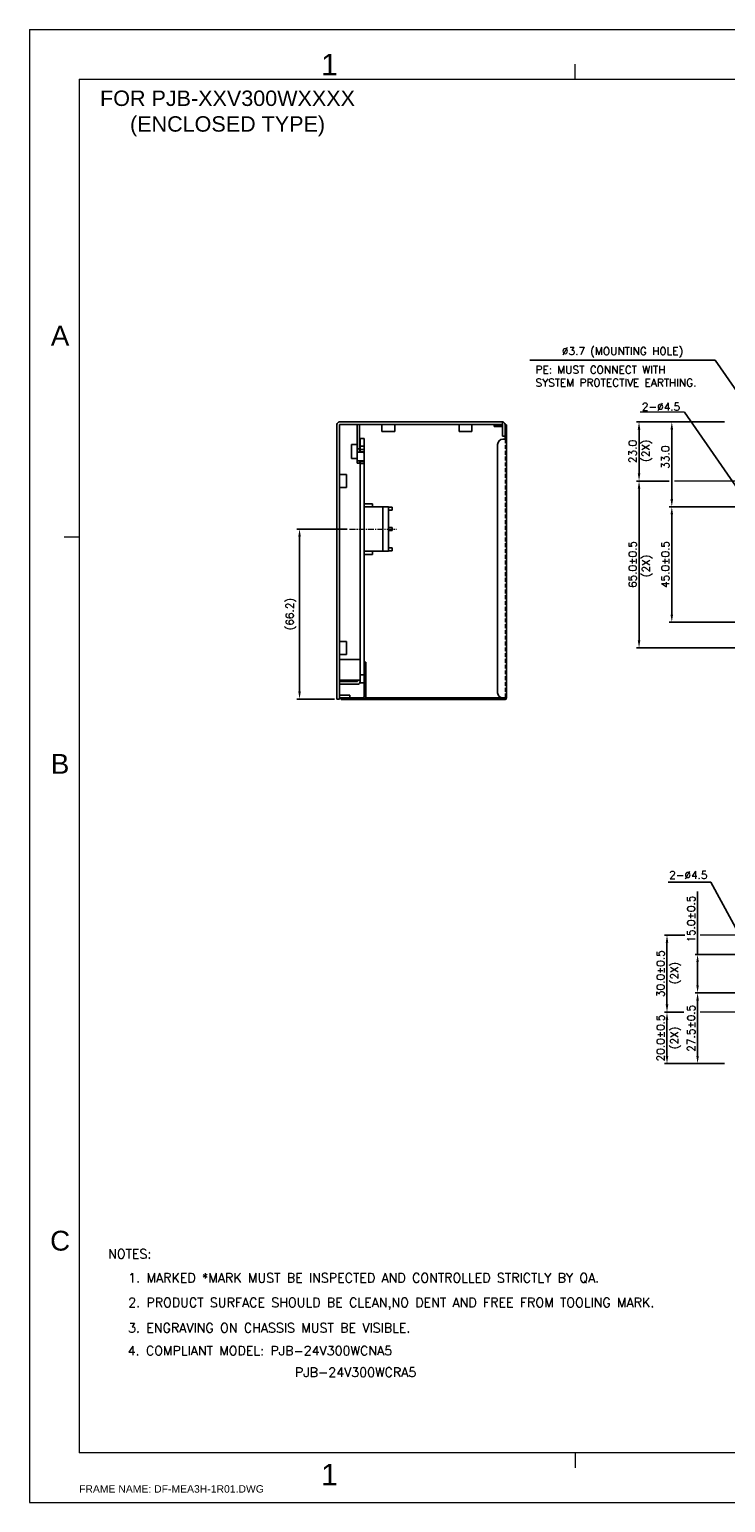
# Model space of a CAD drawing. Header units: millimetres. Extents: x 0 to 2584, y 0 to 2729.
# Tile 8 of 33: x 938 to 1209, y 0 to 573. Entities that reach past the tile are written whole.
import ezdxf
from ezdxf.enums import TextEntityAlignment as Align

# ---------------------------------------------------------------- set-up
doc = ezdxf.new("R2010")
doc.units = ezdxf.units.MM
doc.header["$LTSCALE"] = 6
doc.linetypes.add('CENTER', pattern=[0.6, 0.375, -0.075, 0.075, -0.075])
doc.linetypes.add('HIDDEN', pattern=[0.375, 0.25, -0.125])
doc.layers.get('0').update_dxf_attribs({"linetype": 'CONTINUOUS'})
doc.layers.get('Defpoints').update_dxf_attribs({"linetype": 'CONTINUOUS'})
for name, color, linetype in [('02___PRT_ALL_AXES', 7, 'CONTINUOUS'), ('03___PRT_ALL_CURVES', 7, 'CONTINUOUS'), ('CENTER', 130, 'CENTER'), ('DIM', 2, 'CONTINUOUS'), ('H', 6, 'HIDDEN'), ('PAPER', 7, 'CONTINUOUS')]:
    doc.layers.add(name, color=color, linetype=linetype)
doc.styles.add('ARIAL', font='arial.ttf')
doc.styles.add('ROMANS', font='romans')
doc.styles.add('SIMPLEX', font='SIMPLEX.shx')
doc.styles.get("Standard").update_dxf_attribs({"font": 'ROMANS.SHX'})
doc.dimstyles.new('S_STANDARD', dxfattribs={"dimscale": 0, "dimtxt": 3, "dimasz": 3, "dimexe": 1, "dimexo": 1, "dimgap": 1, "dimtad": 1, "dimdec": 1, "dimzin": 0, "dimdsep": 46, "dimtxsty": 'ROMANS', "dimcen": -0.5, "dimadec": 0, "dimazin": 0, "dimtp": 0.1, "dimtfac": 1, "dimtdec": 1, "dimtmove": 0, "dimatfit": 3, "dimfxl": 1, "dimtolj": 1, "dimtzin": 0, "dimarcsym": 0})
doc.dimstyles.new('STANDARD$0', dxfattribs={"dimtxt": 3, "dimasz": 3, "dimexe": 1, "dimexo": 1, "dimgap": 1, "dimtad": 1, "dimdec": 1, "dimzin": 0, "dimdsep": 46, "dimtxsty": 'STANDARD', "dimcen": -0.5, "dimclrd": 2, "dimclre": 2, "dimclrt": 2, "dimadec": 0, "dimazin": 0, "dimtfac": 1, "dimtdec": 1, "dimtmove": 0, "dimatfit": 3, "dimfxl": 1, "dimtolj": 1, "dimtzin": 0, "dimarcsym": 0})
doc.dimstyles.new('STANDARD$7', dxfattribs={"dimtxt": 3, "dimasz": 3, "dimexe": 1, "dimexo": 1, "dimgap": 1, "dimtad": 1, "dimdec": 1, "dimzin": 0, "dimdsep": 46, "dimtxsty": 'STANDARD', "dimcen": -0.5, "dimclrd": 2, "dimclre": 2, "dimclrt": 2, "dimadec": 0, "dimazin": 0, "dimtfac": 1, "dimtdec": 1, "dimtmove": 0, "dimatfit": 3, "dimfxl": 1, "dimtolj": 1, "dimtzin": 0, "dimarcsym": 0})

# ---------------------------------------------------------------- blocks, each defined once
blk = doc.blocks.new('s')
at = {"layer": 'PAPER', "color": 4, "lineweight": 0}
for p, q in [((1696.57, 573.39), (1696.57, 0)), ((1696.57, 573.39), (2507.43, 573.39)), ((1696.57, 0), (2507.43, 0))]:
    blk.add_line(p, q, dxfattribs=at)
at = {"layer": 'PAPER', "color": 2, "lineweight": 0}
for p, q in [((1908.94, 554.09), (1908.94, 559.88)), ((1715.88, 375.83), (1710.09, 375.83)), ((1908.94, 19.31), (1908.94, 13.51))]:
    blk.add_line(p, q, dxfattribs=at)
at = {"layer": 'PAPER', "color": 3, "lineweight": 0}
for p, q in [((1715.88, 554.09), (2488.12, 554.09)), ((1715.88, 554.09), (1715.88, 19.31)), ((2488.12, 19.31), (1715.88, 19.31))]:
    blk.add_line(p, q, dxfattribs=at)
at = {"lineweight": 0, "style": 'ARIAL'}
for tag, height, p in [('TITLE', 8.69, (2412.52, 69.28)), ('PJZ-34V150WBHG', 7.72, (2412.52, 37.56))]:
    blk.add_attdef(tag, text='', height=height, dxfattribs=at).set_placement(p, align=Align.CENTER)
for tag, p, height in [('V', (2172.78, 49.93), 3.86), ('00', (2470.42, 29.5), 7.72), ('--', (2148.11, 21.74), 4.83), ('mm', (2184.78, 22.12), 4.83), ('ADP-XX', (2232.63, 21.52), 4.83), ('2_____2', (2363.13, 22.51), 4.83), ("XX/XX'XX", (2432.39, 21.5), 4.83)]:
    blk.add_attdef(tag, p, '', height=height, dxfattribs=at)
at = {"layer": 'PAPER', "color": 1, "lineweight": 0, "style": 'ARIAL'}
for p in [(1810.04, 555.55), (1810.04, 6.68)]:
    blk.add_text('1', height=8.34, dxfattribs=at).set_placement(p)
for s, p in [('A', (1708.49, 454.2)), ('B', (1708.49, 287.52))]:
    blk.add_text(s, height=7.72, dxfattribs=at).set_placement(p, align=Align.MIDDLE)
at = {"layer": 'PAPER', "lineweight": 0, "style": 'ARIAL'}
blk.add_text('FRAME NAME: DF-MEA3H-1R01.DWG', height=2.8959, dxfattribs=at).set_placement((1715.88, 3.86))
blk = doc.blocks.new('*D26')
at = {"layer": 'Defpoints', "color": 0, "lineweight": 0}
for p in [(1209.72, 420.63), (1175.48, 397.63), (1188.23, 397.63)]:
    blk.add_point(p, dxfattribs=at)
at = {"layer": 'DIM', "lineweight": -2}
for p, q in [((1208.72, 420.63), (1174.48, 420.63)), ((1175.48, 417.63), (1175.48, 400.63)), ((1187.23, 397.63), (1174.48, 397.63))]:
    blk.add_line(p, q, dxfattribs=at)
at = {"layer": 'DIM', "lineweight": 0}
for points in [[(1174.98, 417.63), (1175.98, 417.63), (1175.48, 420.63)], [(1174.98, 400.63), (1175.98, 400.63), (1175.48, 397.63)]]:
    blk.add_solid(points, dxfattribs=at)
at = {"layer": 'DIM', "lineweight": 0, "insert": (1172.98, 409.13), "char_height": 3, "attachment_point": 5, "rotation": 90, "style": 'SIMPLEX'}
blk.add_mtext('\\A1;23.0', dxfattribs=at)
blk = doc.blocks.new('*D27')
at = {"layer": 'Defpoints', "color": 0, "lineweight": 0}
for p in [(1188.23, 397.63), (1175.48, 332.63), (1215.22, 332.63)]:
    blk.add_point(p, dxfattribs=at)
at = {"layer": 'DIM', "lineweight": -2}
for p, q in [((1187.23, 397.63), (1174.48, 397.63)), ((1175.48, 394.63), (1175.48, 335.63)), ((1214.22, 332.63), (1174.48, 332.63))]:
    blk.add_line(p, q, dxfattribs=at)
at = {"layer": 'DIM', "lineweight": 0}
for points in [[(1174.98, 394.63), (1175.98, 394.63), (1175.48, 397.63)], [(1174.98, 335.63), (1175.98, 335.63), (1175.48, 332.63)]]:
    blk.add_solid(points, dxfattribs=at)
at = {"layer": 'DIM', "lineweight": 0, "insert": (1172.98, 365.13), "char_height": 3, "attachment_point": 5, "rotation": 90, "style": 'SIMPLEX'}
blk.add_mtext('\\A1;65.0±0.5', dxfattribs=at)
blk = doc.blocks.new('*D28')
at = {"layer": 'Defpoints', "color": 0, "lineweight": 0}
for p in [(1209.72, 420.63), (1188.23, 387.63), (1215.22, 387.63)]:
    blk.add_point(p, dxfattribs=at)
at = {"layer": 'DIM', "lineweight": -2}
for p, q in [((1208.72, 420.63), (1187.23, 420.63)), ((1188.23, 417.63), (1188.23, 390.63)), ((1214.22, 387.63), (1187.23, 387.63))]:
    blk.add_line(p, q, dxfattribs=at)
at = {"layer": 'DIM', "lineweight": 0}
for points in [[(1187.73, 417.63), (1188.73, 417.63), (1188.23, 420.63)], [(1187.73, 390.63), (1188.73, 390.63), (1188.23, 387.63)]]:
    blk.add_solid(points, dxfattribs=at)
at = {"layer": 'DIM', "lineweight": 0, "insert": (1185.73, 406.9), "char_height": 3, "attachment_point": 5, "rotation": 90, "style": 'SIMPLEX'}
blk.add_mtext('\\A1;33.0', dxfattribs=at)
blk = doc.blocks.new('*D29')
at = {"layer": 'Defpoints', "color": 0, "lineweight": 0}
for p in [(1215.22, 387.63), (1188.23, 342.63), (1215.22, 342.63)]:
    blk.add_point(p, dxfattribs=at)
at = {"layer": 'DIM', "lineweight": -2}
for p, q in [((1214.22, 387.63), (1187.23, 387.63)), ((1188.23, 384.63), (1188.23, 345.63)), ((1214.22, 342.63), (1187.23, 342.63))]:
    blk.add_line(p, q, dxfattribs=at)
at = {"layer": 'DIM', "lineweight": 0}
for points in [[(1187.73, 384.63), (1188.73, 384.63), (1188.23, 387.63)], [(1187.73, 345.63), (1188.73, 345.63), (1188.23, 342.63)]]:
    blk.add_solid(points, dxfattribs=at)
at = {"layer": 'DIM', "lineweight": 0, "insert": (1185.73, 365.13), "char_height": 3, "attachment_point": 5, "rotation": 90, "style": 'SIMPLEX'}
blk.add_mtext('\\A1;45.0±0.5', dxfattribs=at)
blk = doc.blocks.new('*D33')
at = {"layer": 'Defpoints', "color": 0, "lineweight": 0}
for p in [(1043.37, 378.93), (1062.87, 378.93), (1057.94, 312.73)]:
    blk.add_point(p, dxfattribs=at)
at = {"layer": 'DIM', "lineweight": -2}
for p, q in [((1061.87, 378.93), (1042.37, 378.93)), ((1043.37, 315.73), (1043.37, 375.93)), ((1056.94, 312.73), (1042.37, 312.73))]:
    blk.add_line(p, q, dxfattribs=at)
at = {"layer": 'DIM', "lineweight": 0}
for points in [[(1042.87, 375.93), (1043.87, 375.93), (1043.37, 378.93)], [(1042.87, 315.73), (1043.87, 315.73), (1043.37, 312.73)]]:
    blk.add_solid(points, dxfattribs=at)
at = {"layer": 'DIM', "lineweight": 0, "insert": (1040.08, 345.83), "char_height": 3, "attachment_point": 5, "rotation": 90, "style": 'SIMPLEX'}
blk.add_mtext('\\A1;(66.2)', dxfattribs=at)
blk = doc.blocks.new('*D41')
at = {"layer": 'Defpoints', "color": 0, "lineweight": 0}
for p in [(1198.26, 198.37), (1215.22, 198.37), (1209.72, 170.87)]:
    blk.add_point(p, dxfattribs=at)
at = {"layer": 'DIM', "lineweight": -2}
for p, q in [((1214.22, 198.37), (1197.26, 198.37)), ((1198.26, 173.87), (1198.26, 195.37)), ((1208.72, 170.87), (1197.26, 170.87))]:
    blk.add_line(p, q, dxfattribs=at)
at = {"layer": 'DIM', "lineweight": 0}
for points in [[(1197.76, 195.37), (1198.76, 195.37), (1198.26, 198.37)], [(1197.76, 173.87), (1198.76, 173.87), (1198.26, 170.87)]]:
    blk.add_solid(points, dxfattribs=at)
at = {"layer": 'DIM', "lineweight": 0, "insert": (1195.76, 184.62), "char_height": 3, "attachment_point": 5, "rotation": 90, "style": 'SIMPLEX'}
blk.add_mtext('\\A1;27.5±0.5', dxfattribs=at)
blk = doc.blocks.new('*D42')
at = {"layer": 'Defpoints', "color": 0, "lineweight": 0}
for p in [(1198.26, 213.37), (1215.22, 213.37), (1216.22, 198.37)]:
    blk.add_point(p, dxfattribs=at)
at = {"layer": 'DIM', "lineweight": -2}
for p, q in [((1198.26, 213.37), (1198.26, 237.8)), ((1214.22, 213.37), (1197.26, 213.37)), ((1198.26, 201.37), (1198.26, 210.37)), ((1215.22, 198.37), (1197.26, 198.37))]:
    blk.add_line(p, q, dxfattribs=at)
at = {"layer": 'DIM', "lineweight": 0}
for points in [[(1197.76, 210.37), (1198.76, 210.37), (1198.26, 213.37)], [(1197.76, 201.37), (1198.76, 201.37), (1198.26, 198.37)]]:
    blk.add_solid(points, dxfattribs=at)
at = {"layer": 'DIM', "lineweight": 0, "insert": (1195.76, 227.09), "char_height": 3, "attachment_point": 5, "rotation": 90, "style": 'SIMPLEX'}
blk.add_mtext('\\A1;15.0±0.5', dxfattribs=at)
blk = doc.blocks.new('*D43')
at = {"layer": 'Defpoints', "color": 0, "lineweight": 0}
for p in [(1186.36, 190.87), (1193.88, 190.87), (1209.72, 170.87)]:
    blk.add_point(p, dxfattribs=at)
at = {"layer": 'DIM', "lineweight": -2}
for p, q in [((1192.88, 190.87), (1185.36, 190.87)), ((1186.36, 173.87), (1186.36, 187.87)), ((1208.72, 170.87), (1185.36, 170.87))]:
    blk.add_line(p, q, dxfattribs=at)
at = {"layer": 'DIM', "lineweight": 0}
for points in [[(1185.86, 187.87), (1186.86, 187.87), (1186.36, 190.87)], [(1185.86, 173.87), (1186.86, 173.87), (1186.36, 170.87)]]:
    blk.add_solid(points, dxfattribs=at)
at = {"layer": 'DIM', "lineweight": 0, "insert": (1183.86, 180.87), "char_height": 3, "attachment_point": 5, "rotation": 90, "style": 'SIMPLEX'}
blk.add_mtext('\\A1;20.0±0.5', dxfattribs=at)
blk = doc.blocks.new('*D44')
at = {"layer": 'Defpoints', "color": 0, "lineweight": 0}
for p in [(1186.36, 220.87), (1194.26, 220.87), (1192.88, 190.87)]:
    blk.add_point(p, dxfattribs=at)
at = {"layer": 'DIM', "lineweight": -2}
for p, q in [((1193.26, 220.87), (1185.36, 220.87)), ((1186.36, 193.87), (1186.36, 217.87)), ((1191.88, 190.87), (1185.36, 190.87))]:
    blk.add_line(p, q, dxfattribs=at)
at = {"layer": 'DIM', "lineweight": 0}
for points in [[(1185.86, 217.87), (1186.86, 217.87), (1186.36, 220.87)], [(1185.86, 193.87), (1186.86, 193.87), (1186.36, 190.87)]]:
    blk.add_solid(points, dxfattribs=at)
at = {"layer": 'DIM', "lineweight": 0, "insert": (1183.86, 205.87), "char_height": 3, "attachment_point": 5, "rotation": 90, "style": 'SIMPLEX'}
blk.add_mtext('\\A1;30.0±0.5', dxfattribs=at)

msp = doc.modelspace()

# ---------------------------------------------------------------- linework, layer by layer
at = {"color": 7, "linetype": 'Continuous'}
for p, q in [((1057.94, 312.73), (1057.94, 419.63)), ((1058.94, 420.63), (1122.34, 420.63)), ((1065.74, 404.63), (1065.74, 419.63)), ((1119.14, 418.88), (1119.14, 419.48)), ((1119.14, 418.88), (1122.34, 418.88)), ((1122.14, 418.88), (1122.14, 419.48)), ((1122.34, 420.63), (1122.34, 419.63)), ((1123.34, 413.88), (1123.34, 419.63)), ((1123.34, 419.48), (1123.94, 419.48)), ((1122.34, 415.13), (1123.34, 415.13)), ((1065.74, 410.13), (1066.74, 410.13)), ((1068.04, 408.83), (1065.74, 408.83)), ((1068.54, 405.93), (1068.54, 408.33)), ((1065.74, 405.43), (1068.04, 405.43)), ((1066.74, 404.63), (1065.74, 404.63)), ((1068.54, 388.8), (1071.74, 388.8)), ((1068.54, 388.8), (1071.74, 388.8)), ((1077.94, 387.55), (1068.54, 387.55)), ((1071.74, 388.8), (1071.74, 387.55)), ((1075.74, 387.55), (1075.74, 370.31)), ((1077.94, 387.55), (1077.94, 370.31)), ((1077.94, 387.42), (1079.44, 387.42)), ((1077.94, 386.28), (1079.44, 386.28)), ((1079.44, 386.28), (1079.44, 387.42)), ((1077.94, 379.5), (1079.44, 379.5)), ((1079.44, 378.36), (1079.44, 379.5)), ((1077.94, 378.36), (1079.44, 378.36)), ((1077.94, 370.31), (1068.54, 370.31)), ((1071.74, 369.06), (1068.54, 369.06)), ((1071.74, 369.06), (1068.54, 369.06)), ((1071.74, 370.31), (1071.74, 369.06)), ((1077.94, 371.58), (1079.44, 371.58)), ((1077.94, 370.44), (1079.44, 370.44)), ((1079.44, 370.44), (1079.44, 371.58)), ((1068.54, 327.08), (1069.14, 327.08)), ((1059.04, 319.53), (1065.94, 319.53)), ((1065.94, 320.13), (1065.94, 319.53)), ((1068.54, 320.63), (1068.54, 313.78)), ((1057.94, 312.73), (1058.94, 312.73)), ((1062.94, 313.23), (1058.94, 313.23)), ((1059.54, 313.18), (1067.94, 313.18)), ((1059.54, 313.18), (1059.54, 312.58)), ((1062.94, 314.23), (1062.94, 313.23)), ((1122.44, 313.18), (1068.98, 313.18))]:
    msp.add_line(p, q, dxfattribs=at)
at = {"color": 3, "linetype": 'Continuous'}
for p, q in [((1058.94, 419.63), (1058.94, 312.73)), ((1122.34, 419.63), (1058.94, 419.63)), ((1066.74, 408.83), (1066.74, 419.63)), ((1119.14, 419.48), (1122.34, 419.48)), ((1122.34, 415.13), (1122.34, 419.63)), ((1123.94, 313.18), (1123.94, 419.48)), ((1122.44, 413.88), (1123.94, 413.88)), ((1120.44, 411.88), (1120.44, 315.18)), ((1066.74, 405.43), (1066.74, 404.63)), ((1058.94, 328.13), (1066.94, 328.13)), ((1069.14, 327.08), (1069.14, 313.78)), ((1066.94, 321.53), (1066.94, 320.13)), ((1066.94, 320.13), (1058.94, 320.13)), ((1059.04, 318.53), (1065.94, 318.53)), ((1058.94, 314.23), (1062.94, 314.23)), ((1123.34, 312.58), (1059.54, 312.58)), ((1122.44, 313.18), (1123.94, 313.18))]:
    msp.add_line(p, q, dxfattribs=at)
at = {"color": 7, "linetype": 'Continuous'}
for centre, radius, start, end in [((1058.94, 419.63), 1, 90, 180), ((1122.34, 419.63), 1, 0, 90), ((1068.04, 408.33), 0.5, 0, 90), ((1068.04, 405.93), 0.5, 270, 0), ((1059.04, 318.43), 1.1, 90, 95.52345), ((1067.94, 313.78), 0.6, 270, 0)]:
    msp.add_arc(centre, radius, start, end, dxfattribs=at)
at = {"color": 3, "linetype": 'Continuous'}
for centre, radius, start, end in [((1122.44, 411.88), 2, 90, 180), ((1059.04, 318.43), 0.1, 90, 157.5), ((1065.94, 319.53), 1, 270, 0), ((1067.94, 313.78), 1.2, 270, 0), ((1122.44, 315.18), 2, 180, 270), ((1123.34, 313.18), 0.6, 270, 0)]:
    msp.add_arc(centre, radius, start, end, dxfattribs=at)
at = {"layer": '02___PRT_ALL_AXES', "color": 3, "linetype": 'Continuous'}
for p, q in [((1075.44, 419.63), (1075.44, 416.93)), ((1080.44, 419.63), (1080.44, 416.93)), ((1105.44, 419.63), (1105.44, 416.93)), ((1110.44, 419.63), (1110.44, 416.93)), ((1080.44, 416.93), (1075.44, 416.93)), ((1110.44, 416.93), (1105.44, 416.93)), ((1058.94, 400.13), (1061.64, 400.13)), ((1061.64, 400.13), (1061.64, 395.13)), ((1058.94, 395.13), (1061.64, 395.13)), ((1058.94, 335.13), (1061.64, 335.13)), ((1061.64, 335.13), (1061.64, 330.13)), ((1058.94, 330.13), (1061.64, 330.13))]:
    msp.add_line(p, q, dxfattribs=at)
at = {"layer": '02___PRT_ALL_AXES', "color": 7, "linetype": 'Continuous'}
for p, q in [((1066.94, 414.13), (1066.94, 408.83)), ((1068.54, 414.13), (1066.94, 414.13)), ((1068.54, 414.13), (1068.54, 408.33)), ((1063.54, 406.38), (1063.54, 411.88)), ((1065.74, 411.88), (1063.54, 411.88)), ((1068.54, 411.13), (1066.94, 411.13)), ((1068.54, 409.83), (1066.94, 409.83)), ((1068.54, 409.03), (1066.94, 409.03)), ((1065.74, 406.38), (1063.54, 406.38)), ((1066.94, 405.43), (1066.94, 321.53)), ((1068.54, 405.23), (1066.94, 405.23)), ((1068.54, 404.43), (1066.94, 404.43)), ((1068.54, 405.93), (1068.54, 320.63)), ((1068.54, 322.13), (1066.94, 322.13)), ((1066.94, 320.13), (1066.94, 319.13)), ((1068.54, 319.13), (1066.94, 319.13))]:
    msp.add_line(p, q, dxfattribs=at)
at = {"layer": '03___PRT_ALL_CURVES', "color": 4, "linetype": 'Continuous'}
msp.add_line((1069.14, 327.13), (1069.14, 327.08), dxfattribs=at)
at = {"layer": 'CENTER', "lineweight": 0}
msp.add_line((1062.87, 378.93), (1081.16, 378.93), dxfattribs=at)
at = {"layer": 'DIM', "lineweight": 0}
for p, q in [((1193.2, 424.37), (1175.86, 424.37)), ((1214.22, 397.63), (1189.23, 397.63)), ((1068.54, 388.8), (1068.54, 369.06)), ((1214.22, 220.87), (1199.26, 220.87)), ((1214.22, 190.87), (1199.26, 190.87))]:
    msp.add_line(p, q, dxfattribs=at)
at = {"layer": 'H', "lineweight": 0}
msp.add_line((1123.34, 413.88), (1123.34, 313.18), dxfattribs=at)

# ---------------------------------------------------------------- block references
at = {"layer": 'DIM', "lineweight": 0}
msp.add_blockref('s', (-758.31, 0), dxfattribs=at)

# ---------------------------------------------------------------- texts
at = {"layer": 'DIM', "lineweight": 0, "style": 'SIMPLEX'}
msp.add_text('NOTES:', height=3.6, dxfattribs=at).set_placement((968.88, 94.99, -16.67))
for s, p in [('1. MARKED *MARK MUST BE INSPECTED AND CONTROLLED STRICTLY BY QA.', (976.69, 84.59)), ('2. PRODUCT SURFACE SHOULD BE CLEAN,NO DENT AND FREE FROM TOOLING MARK.', (976.69, 74.98)), ('3. ENGRAVING ON CHASSIS MUST BE VISIBLE.', (976.63, 65.12)), ('4. COMPLIANT MODEL: PJB-24V300WCNA5', (976.49, 56.23)), ('PJB-24V300WCRA5', (1041.59, 47.83))]:
    msp.add_text(s, height=3.6, dxfattribs=at).set_placement(p, align=Align.BOTTOM_LEFT)
at = {"layer": 'DIM', "lineweight": 0}
for s, insert, char_height, attachment_point, style in [('{\\C0;FOR PJB-XXV300WXXXX\\P(ENCLOSED TYPE)}', (1015.34, 540.71), 6, 5, 'ARIAL'), ('%%c3.7 (MOUNTING HOLE)', (1169.05, 447.69), 3, 5, 'SIMPLEX'), ('\\A1;PE: MUST CONNECT WITH\\PSYSTEM PROTECTIVE EARTHING.', (1135.2, 434.42), 3, 7, 'SIMPLEX')]:
    msp.add_mtext(s, dxfattribs=dict(at, insert=insert, char_height=char_height, attachment_point=attachment_point, style=style))
at = {"layer": 'DIM', "lineweight": 0, "char_height": 3, "width": 7.6586, "attachment_point": 1, "style": 'ARIAL'}
for insert in [(1176.6, 428.04), (1187.23, 245.77)]:
    msp.add_mtext('{\\Fromans.shx|c0;2-∅4.5}', dxfattribs=dict(at, insert=insert))
at = {"layer": 'DIM', "lineweight": 0, "char_height": 3, "attachment_point": 5, "rotation": 90, "style": 'SIMPLEX'}
for insert in [(1178.53, 409.46), (1178.66, 364.64), (1189.74, 206.15), (1189.74, 180.86)]:
    msp.add_mtext('(2X)', dxfattribs=dict(at, insert=insert))
at = {"layer": 'PAPER', "color": 1, "lineweight": 0, "style": 'ARIAL'}
msp.add_text('C', height=7.72, dxfattribs=at).set_placement((950.19, 101.93), align=Align.MIDDLE)

# ---------------------------------------------------------------- dimensions: what is measured, and where the dimension line sits
at = {"layer": 'DIM', "lineweight": 0}
for base, p1, p2, override, picture, middle in [((1175.48, 397.63), (1209.72, 420.63), (1188.23, 397.63), {"dimtxsty": 'SIMPLEX', "dimcen": -2, "dimclrd": 256, "dimclre": 256, "dimclrt": 256}, '*D26', (1175.48, 409.13)), ((1188.23, 387.63), (1209.72, 420.63), (1215.22, 387.63), {"dimtxsty": 'SIMPLEX', "dimcen": -2, "dimclrd": 256, "dimclre": 256, "dimclrt": 256}, '*D28', (1188.23, 406.9)), ((1175.48, 332.63), (1188.23, 397.63), (1215.22, 332.63), {"dimtad": 3, "dimtxsty": 'SIMPLEX', "dimcen": -2, "dimclrd": 256, "dimclre": 256, "dimclrt": 256, "dimtol": 1, "dimtp": 0.5, "dimtm": 0.5}, '*D27', (1175.48, 365.13)), ((1188.23, 342.63), (1215.22, 387.63), (1215.22, 342.63), {"dimtad": 3, "dimtxsty": 'SIMPLEX', "dimcen": -2, "dimclrd": 256, "dimclre": 256, "dimclrt": 256, "dimtol": 1, "dimtp": 0.5, "dimtm": 0.5}, '*D29', (1188.23, 365.13)), ((1198.26, 213.37), (1216.22, 198.37), (1215.22, 213.37), {"dimtad": 3, "dimtxsty": 'SIMPLEX', "dimcen": -2, "dimclrd": 256, "dimclre": 256, "dimclrt": 256, "dimtol": 1, "dimtp": 0.5, "dimtm": 0.5}, '*D42', (1198.26, 227.09)), ((1186.36, 220.87), (1192.88, 190.87), (1194.26, 220.87), {"dimtad": 3, "dimtxsty": 'SIMPLEX', "dimcen": -2, "dimclrd": 256, "dimclre": 256, "dimclrt": 256, "dimtol": 1, "dimtp": 0.5, "dimtm": 0.5}, '*D44', (1186.36, 205.87)), ((1198.26, 198.37), (1209.72, 170.87), (1215.22, 198.37), {"dimtad": 3, "dimtxsty": 'SIMPLEX', "dimcen": -2, "dimclrd": 256, "dimclre": 256, "dimclrt": 256, "dimtol": 1, "dimtp": 0.5, "dimtm": 0.5}, '*D41', (1198.26, 184.62)), ((1186.36, 190.87), (1209.72, 170.87), (1193.88, 190.87), {"dimtad": 3, "dimtxsty": 'SIMPLEX', "dimcen": -2, "dimclrd": 256, "dimclre": 256, "dimclrt": 256, "dimtol": 1, "dimtp": 0.5, "dimtm": 0.5}, '*D43', (1186.36, 180.87))]:
    dim = msp.add_linear_dim(base=base, p1=p1, p2=p2, angle=90, dimstyle='STANDARD$0', override=override, dxfattribs=at)
    dim.commit()
    dim.dimension.update_dxf_attribs({"geometry": picture, "text_midpoint": middle, "dimtype": 160})
dim = msp.add_linear_dim(base=(1043.37, 378.93), p1=(1057.94, 312.73), p2=(1062.87, 378.93), angle=90, text='(<>)', dimstyle='STANDARD$0', override={"dimtxsty": 'SIMPLEX', "dimcen": -2, "dimclrd": 256, "dimclre": 256, "dimclrt": 256}, dxfattribs=at)
dim.commit()
dim.dimension.update_dxf_attribs({"geometry": '*D33', "text_midpoint": (1043.37, 345.83), "dimtype": 160})

# ---------------------------------------------------------------- leaders
for points, dimstyle, override in [([(1229.72, 409.13), (1205.09, 444.72), (1133, 444.72)], 'STANDARD$7', {"dimgap": 1, "dimtad": 0, "dimtxsty": 'SIMPLEX', "dimcen": -2, "dimclrd": 256, "dimclre": 256, "dimclrt": 256, "dimtdec": 0}), ([(1218.72, 387.63), (1193.2, 424.37)], 'S_STANDARD', {"dimscale": 1, "dimtad": 0}), ([(1218.72, 213.37), (1203.44, 241.45), (1186.8, 241.45)], 'S_STANDARD', {"dimscale": 1, "dimtad": 0})]:
    msp.add_leader(points, dimstyle=dimstyle, override=override, dxfattribs=at)

doc.saveas('drawing.dxf')
